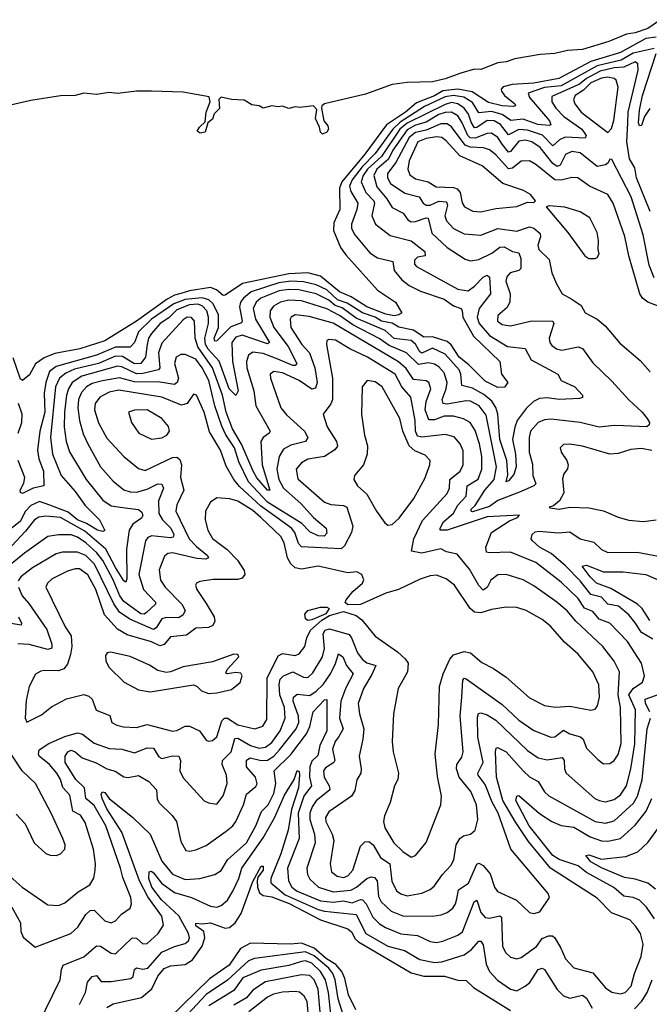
# Model space of a CAD drawing. Extents: x 1443846 to 1577407, y 839182 to 927291.
# Tile 251 of 256: x 1498952 to 1501932, y 915709 to 920374. Entities that reach past the tile are written whole.
import ezdxf

# ---------------------------------------------------------------- set-up
doc = ezdxf.new("R2010")
doc.units = 0

msp = doc.modelspace()

# ---------------------------------------------------------------- linework, layer by layer
at = {"layer": '0CON20XD'}
for points in [[(1501985, 920373.6), (1501925, 920331.7), (1501865, 920310.8), (1501824.4, 920305), (1501739.6, 920270.4), (1501615, 920232), (1501545, 920227), (1501485, 920213.1), (1501415, 920208.1), (1501295, 920187.7), (1501255, 920173.4), (1501215, 920169.6), (1501135, 920137.7), (1501105, 920139.7), (1501039.2, 920120.8), (1500966.1, 920093.9), (1500905, 920079.6), (1500785, 920075.7), (1500715, 920066.3), (1500588.7, 920021.3), (1500394.6, 919975), (1500382.1, 919965), (1500380.6, 919955), (1500391, 919895), (1500410.3, 919870.3), (1500413, 919855), (1500405, 919840.9), (1500385, 919831.9), (1500375, 919840.8), (1500371.2, 919865), (1500351.3, 919905), (1500358.9, 919948.9), (1500342.9, 919965), (1500278.1, 919958.1), (1500255, 919961.5), (1500225, 919952.3), (1500195.7, 919964.3), (1500175, 919960.5), (1500145, 919966.3), (1500105, 919953.8), (1500085, 919966.3), (1500050.3, 919970.3), (1500015, 919993), (1499955, 919995.8), (1499905, 920006.9), (1499893.9, 919995), (1499896.9, 919953.1), (1499873.1, 919926.9), (1499865, 919903.1), (1499842, 919885), (1499829.1, 919840.9), (1499806.2, 919836.2), (1499792.5, 919845), (1499802.9, 919865), (1499829.6, 919890.4), (1499834.7, 919935), (1499853.4, 919985), (1499848.5, 920008.5), (1499725, 920029.6), (1499575.2, 920034.8), (1499505, 920035.7), (1499415, 920023.8), (1499375, 920028.2), (1499315, 920018.5), (1499255, 920024.8), (1499215, 920014.5), (1499145, 920012.2), (1499005, 919990.5), (1498797.1, 919942.9)], [(1501965, 920290.2), (1501915, 920284.6), (1501795, 920218.8), (1501654.4, 920175.6), (1501503.8, 920095)], [(1501955, 920237), (1501855, 920214.6), (1501798.2, 920181.8), (1501684.8, 920155.2), (1501515, 920061), (1501435, 920052.2), (1501357.9, 920025), (1501364.7, 920005), (1501460, 919895), (1501465.4, 919875), (1501457.6, 919872.4), (1501403.5, 919876.5), (1501335, 919902.1), (1501276.5, 919896.5), (1501235, 919924.4), (1501185, 919938.8), (1501125, 919932.4), (1501095, 919980.8), (1501053.2, 920006.8), (1501005, 920015.2), (1500965, 920008.5), (1500867.8, 919962.2), (1500752.1, 919887.9), (1500718.6, 919855), (1500635, 919740), (1500573, 919677), (1500525.3, 919615), (1500513.4, 919585), (1500519.7, 919559.7), (1500551.9, 919505), (1500547.9, 919475), (1500521.8, 919405), (1500522.8, 919385), (1500537.5, 919355), (1500609.5, 919269.5), (1500645, 919245.3), (1500718.3, 919228.3), (1500724.8, 919184.8), (1500761.2, 919141.2), (1500795, 919114), (1500848.2, 919088.2), (1500960.2, 919050.2), (1501005, 919018.9), (1501040.6, 919005), (1501045.7, 918994.3), (1501050, 918965), (1501099.7, 918875), (1501224.4, 918754.4), (1501232.4, 918695), (1501261.4, 918655), (1501246.4, 918633.6), (1501215, 918631), (1501155, 918661.8), (1501078.1, 918738.1), (1501031.2, 918775), (1500993.6, 918833.6), (1500975, 918848.5), (1500905, 918871.6), (1500865, 918869.7), (1500815, 918902.8), (1500746.3, 918916.3), (1500715, 918935.9), (1500665, 918946), (1500635, 918963.7), (1500574.3, 918985), (1500501, 919031), (1500456.6, 919046.6), (1500405, 919093.9), (1500355, 919117.3), (1500295, 919132.2), (1500235, 919134.7), (1500177.8, 919127.8), (1500047.2, 919085), (1500010.6, 919055), (1499997.7, 919035), (1499992.8, 919012.8), (1500005.6, 918945), (1500002.4, 918937.6), (1499950.7, 918919.3), (1499885, 918851.8), (1499875, 918850), (1499872.8, 918865), (1499892.5, 918915), (1499892.5, 918975), (1499867.5, 919027.5), (1499846.4, 919046.4), (1499815.3, 919055.3), (1499735, 919048), (1499682.2, 919027.8), (1499575.1, 918955), (1499514.6, 918895), (1499495.1, 918844.9), (1499475, 918823.1), (1499405, 918822.6), (1499315, 918784.7), (1499125, 918731.5), (1499093.5, 918706.5), (1499075.1, 918655), (1499067.8, 918605), (1499070.5, 918515), (1499047.8, 918425), (1499035.9, 918335), (1499043.1, 918293.1), (1499065.3, 918234.7), (1499066, 918165), (1499015, 918154.7), (1498965, 918129.1), (1498955, 918134), (1498954.5, 918145), (1498972, 918178), (1498975.7, 918205), (1498945.1, 918285)], [(1501935, 919953.5), (1501909.2, 919915), (1501895, 919872.7), (1501885, 919871.5), (1501881.3, 919885), (1501884.9, 919945.1), (1501899.9, 920015), (1501964.2, 920214.2)], [(1501936.2, 919465), (1501871.6, 919625), (1501862.6, 919672.6), (1501838.2, 919715), (1501824.8, 919795.2), (1501829.5, 919885), (1501831, 919935), (1501879.6, 920135), (1501878.1, 920165), (1501865, 920174.7), (1501811.9, 920148.1), (1501765, 920146.2), (1501699.7, 920130.3), (1501635, 920095.6), (1501601.2, 920068.8), (1501470.3, 920009.7), (1501471, 919985), (1501490, 919955), (1501528, 919915), (1501613.2, 919855), (1501632.3, 919825), (1501628.1, 919811.9), (1501533.5, 919816.5), (1501507.5, 919805), (1501475, 919776.2), (1501426.3, 919826.3), (1501355, 919850.2), (1501315, 919854), (1501265, 919828.7), (1501227.9, 919877.9), (1501198, 919895), (1501163.8, 919896.2), (1501115, 919863.2), (1501105, 919862), (1501088.8, 919888.8), (1501076.4, 919926.4), (1501055.2, 919955.2), (1501025, 919974.9), (1500995, 919980.6), (1500965, 919972.5), (1500785, 919884.1), (1500751.6, 919855), (1500664.3, 919725), (1500598.2, 919665), (1500577.7, 919635), (1500568.5, 919605), (1500590.8, 919555), (1500628.5, 919515), (1500631.6, 919505), (1500617.8, 919445), (1500635.2, 919405.2), (1500705, 919351.8), (1500805, 919326.7), (1500870, 919275), (1500871.2, 919255), (1500835, 919248.2), (1500820, 919235), (1500820.5, 919215), (1500829.4, 919205), (1501025, 919096.6), (1501075, 919088.4), (1501105, 919110.6), (1501145, 919153.3), (1501165, 919162.7), (1501174.7, 919154.7), (1501180.9, 919075), (1501126.6, 919005), (1501117.5, 918965), (1501127, 918935), (1501175, 918877.8), (1501260.6, 918825), (1501345, 918815.5), (1501372.8, 918762.8), (1501498.1, 918695), (1501515, 918664.4), (1501580, 918635), (1501615.8, 918595), (1501615.5, 918584.5), (1501600.6, 918579.4), (1501505, 918574.4), (1501447.8, 918582.2), (1501411.6, 918578.4), (1501384.4, 918565), (1501348.9, 918531.1), (1501305.8, 918475), (1501295, 918443.1), (1501284.9, 918385.1), (1501298.6, 918315), (1501300.9, 918255), (1501290.4, 918219.6), (1501265, 918188.9), (1501253.7, 918183.7), (1501261.7, 918218.3), (1501257.2, 918285), (1501224.7, 918385), (1501214.6, 918505), (1501205, 918537.1), (1501186, 918566), (1501148.2, 918598.2), (1501095, 918627.7), (1501045, 918641.5), (1501040.4, 918695), (1501032.4, 918715), (1500965, 918789.8), (1500905, 918817.3), (1500855, 918793.4), (1500845, 918800), (1500825, 918836.1), (1500805, 918853.7), (1500724.1, 918864.1), (1500681, 918901), (1500545, 918959), (1500478.4, 919008.4), (1500445, 919020), (1500415, 919044.9), (1500355, 919074.4), (1500273.6, 919093.6), (1500225, 919096), (1500179.5, 919089.5), (1500092.5, 919055), (1500071.5, 919035), (1500056.7, 919005), (1500067.2, 918955), (1500134.5, 918845), (1500125, 918838.8), (1500115, 918841), (1500005, 918879.3), (1499975, 918869), (1499955.2, 918845), (1499958.9, 918755), (1499985.2, 918615), (1499975, 918592.7), (1499943.5, 918625), (1499896.6, 918756.6), (1499843.4, 918813.4), (1499830.7, 918835), (1499828.5, 918865), (1499844.9, 918935), (1499845.7, 918965), (1499838.3, 918995), (1499815, 919018.6), (1499795, 919026.3), (1499755, 919022.8), (1499695, 918998.7), (1499658, 918962), (1499616.3, 918933.7), (1499575, 918887.5), (1499561.6, 918865), (1499555.7, 918835), (1499548, 918775), (1499525, 918744.4), (1499495, 918742.6), (1499437.9, 918777.9), (1499405, 918779.6), (1499325.1, 918744.9), (1499212.1, 918717.9), (1499170.7, 918699.3), (1499139.6, 918675), (1499121.8, 918635), (1499097, 918395), (1499106.7, 918315), (1499148.9, 918215), (1499215, 918138.4), (1499262.4, 918072.4), (1499329.2, 918005), (1499355.5, 917954.5), (1499345, 917949.1), (1499319.5, 917955), (1499267.7, 917987.7), (1499225, 918003.9), (1499181.1, 918041.1), (1499095, 918074.6), (1499045, 918091), (1499005, 918071.6), (1498979.9, 918045), (1498953.5, 917996.5), (1498903.3, 917956.7)], [(1501503.8, 920095), (1501385, 920073.6), (1501283.4, 920066.6), (1501239.6, 920055), (1501230, 920045), (1501232.5, 920035), (1501246.6, 920015), (1501294.6, 919975), (1501298.6, 919965), (1501288.1, 919961.9), (1501235, 919965.4), (1501171.4, 919981.4), (1501092.6, 920032.6), (1501025, 920045.2), (1500955, 920036.1), (1500915, 920012.4), (1500829.9, 919980.1), (1500778.3, 919935), (1500688.5, 919875), (1500585, 919736.8), (1500476.2, 919605), (1500466, 919575), (1500466.5, 919475), (1500439.3, 919410.7), (1500436.7, 919375), (1500469.6, 919295), (1500495, 919260.4), (1500645, 919091.9), (1500731.2, 919035), (1500760, 918985), (1500745.7, 918975), (1500725, 918970.5), (1500685, 918978.7), (1500595, 919013.9), (1500520.4, 919060.4), (1500466.2, 919085), (1500375, 919158.6), (1500315, 919174.1), (1500225, 919170.4), (1500006.1, 919123.9), (1499925, 919068.6), (1499915, 919067.5), (1499884, 919094), (1499855, 919104.6), (1499755, 919088.7), (1499715, 919076.6), (1499685, 919068.9), (1499650.3, 919049.7), (1499505, 918945.9), (1499355, 918851.6), (1499236, 918815), (1499118, 918792), (1499068.3, 918771.7), (1499027.4, 918742.6), (1498998.2, 918691.8), (1498965, 918664.2), (1498955, 918671.2), (1498921.8, 918771.8)], [(1501735, 919838.6), (1501752.4, 919857.6), (1501764.5, 919895.5), (1501784.2, 920054.2), (1501775, 920086.9), (1501765, 920095.2), (1501735, 920101.5), (1501705, 920096), (1501655, 920073.9), (1501619.7, 920040.3), (1501581.4, 920015), (1501572.2, 919995), (1501579.2, 919975), (1501609.7, 919935), (1501735, 919838.6)], [(1501955, 919150), (1501931.2, 919211.2), (1501902.6, 919355), (1501845.5, 919535), (1501755, 919711.2), (1501745, 919713.3), (1501737.1, 919695), (1501724, 919686), (1501685, 919678.3), (1501605, 919743.5), (1501565, 919750), (1501534.6, 919735.4), (1501510.5, 919685), (1501495, 919678.3), (1501475, 919692.4), (1501415, 919767.7), (1501375.1, 919795.1), (1501345, 919802.3), (1501315, 919797.6), (1501275, 919748.8), (1501265, 919746.1), (1501236, 919784), (1501215, 919816.1), (1501185, 919835.6), (1501165, 919835.2), (1501107.1, 919812.9), (1501084.5, 919814.5), (1501073, 919825), (1501045, 919888.8), (1501025, 919918), (1500995.5, 919935.5), (1500965, 919934.7), (1500935, 919924.1), (1500875, 919888.6), (1500825, 919874), (1500785, 919852.2), (1500718, 919755), (1500697.2, 919712.8), (1500641.8, 919665), (1500628, 919635), (1500642.1, 919582.1), (1500690.2, 919525), (1500714, 919484), (1500766.7, 919456.7), (1500789.6, 919425), (1500805, 919416.3), (1500825, 919417.1), (1500875, 919435.2), (1500885, 919433.1), (1500902.1, 919362.1), (1500974.9, 919294.9), (1501059.9, 919239.9), (1501085, 919230.8), (1501125, 919237.9), (1501187.1, 919267.1), (1501225, 919295.3), (1501245, 919297.4), (1501285, 919275.3), (1501315, 919269.5), (1501323, 919243), (1501324, 919195), (1501314, 919186), (1501273.9, 919175), (1501256.7, 919155), (1501253.3, 919135), (1501272.5, 919075), (1501272.4, 919037.6), (1501259.6, 919010.4), (1501215, 918972), (1501213.3, 918945), (1501235, 918929.5), (1501275, 918923.9), (1501375, 918946.5), (1501475.9, 918945.9), (1501480.4, 918935), (1501457.8, 918865), (1501460.4, 918845), (1501470.6, 918830.6), (1501492.5, 918815), (1501518.1, 918808.1), (1501595, 918823.8), (1501615, 918815.5), (1501665, 918748.9), (1501755, 918661.8), (1501835, 918572.1), (1501898.5, 918515), (1501921.9, 918485), (1501932.9, 918465), (1501931.4, 918455), (1501920, 918445), (1501809.5, 918449.5), (1501765, 918452), (1501695, 918443.9), (1501605, 918465.8), (1501465, 918481.7), (1501435, 918478.1), (1501405, 918465.9), (1501370.2, 918425), (1501363.1, 918395), (1501363.2, 918325), (1501378.8, 918268.8), (1501381.1, 918215), (1501394.5, 918175), (1501385.6, 918165), (1501325, 918138), (1501215, 918095.4), (1501175, 918067.8), (1501095, 918042.4), (1501087.9, 918045), (1501089.2, 918055), (1501108.1, 918071.9), (1501153.7, 918145), (1501197.9, 918195), (1501208.8, 918255), (1501159.5, 918499.5), (1501126.7, 918545), (1501086, 918566), (1501065, 918568.3), (1500975, 918552.1), (1500956.4, 918555), (1500951.7, 918575), (1500971.1, 918625), (1500974.5, 918655), (1500960.5, 918700.5), (1500935, 918728.9), (1500915, 918741.3), (1500887.4, 918747.4), (1500839.5, 918739.5), (1500782.6, 918795), (1500701, 918831), (1500653.2, 918863.2), (1500528.6, 918928.6), (1500465, 918972.3), (1500405, 919003.3), (1500285, 919041.6), (1500225.7, 919044.3), (1500185.6, 919035), (1500153.8, 919016.2), (1500137.6, 918995), (1500135.2, 918965), (1500154.2, 918915), (1500222.5, 918825), (1500263.1, 918745), (1500255, 918735.5), (1500245, 918735.8), (1500165, 918769.3)], [(1501990.3, 919010.3), (1501924.8, 919034.8), (1501898.9, 919055), (1501886.8, 919075), (1501835.3, 919255), (1501816.5, 919346.5), (1501760.9, 919505), (1501735, 919545.5), (1501649.4, 919585), (1501594, 919624), (1501565, 919626.4), (1501515, 919613.1), (1501485, 919614.8), (1501395, 919688.3), (1501365, 919704.7), (1501325, 919703.8), (1501285, 919670.2), (1501265, 919667.6), (1501205, 919733.3), (1501175, 919757.4), (1501146.8, 919766.8), (1501085, 919769.4), (1501059.5, 919779.5), (1500995.6, 919865.5), (1500975, 919880), (1500945, 919879.7), (1500875, 919849.7), (1500825, 919839.6), (1500795.6, 919815), (1500732.3, 919697.7), (1500693.3, 919645), (1500693.3, 919625), (1500707.6, 919597.6), (1500775, 919552.4), (1500843.2, 919535), (1500860.8, 919505), (1500874.9, 919494.9), (1500895, 919495.2), (1500935, 919513.4), (1500971.3, 919511.3), (1500976.5, 919495), (1500964.4, 919444.4), (1500971.5, 919421.5), (1501005.4, 919385), (1501055, 919358.8), (1501135, 919352.2), (1501215, 919384.8), (1501305, 919372), (1501365, 919393), (1501385, 919385.8), (1501415, 919361.4), (1501416.5, 919345), (1501404.8, 919305), (1501408.2, 919285), (1501457.1, 919237.1), (1501470.6, 919175), (1501492.5, 919122.5), (1501520, 919075), (1501565, 919049.3), (1501609.2, 919019.2), (1501628, 918985), (1501685, 918955.5), (1501723.6, 918923.6), (1501791.7, 918841.7), (1501889.1, 918759.1), (1501935.7, 918705)], [(1501135, 919464.1), (1501205, 919478.9), (1501305, 919488.1), (1501355, 919509.2), (1501385, 919507.5), (1501392.5, 919515), (1501370, 919545), (1501336.7, 919565), (1501238.2, 919598.2), (1501140.6, 919680.6), (1501035, 919729.3), (1500970.2, 919800.2), (1500949.6, 919815), (1500925, 919818.8), (1500875, 919811.3), (1500836.5, 919795), (1500794.5, 919705), (1500788.9, 919665), (1500799, 919639), (1500825, 919619.5), (1500885, 919606.3), (1500922.4, 919582.4), (1501005, 919578.5), (1501022.1, 919572.1), (1501037.3, 919555), (1501045.6, 919505.6), (1501057.7, 919487.7), (1501096.6, 919466.6), (1501135, 919464.1)], [(1501675, 919242), (1501685, 919246.7), (1501694, 919265), (1501689.2, 919285), (1501691.7, 919328.3), (1501684.6, 919365), (1501649.6, 919435), (1501605, 919463.6), (1501532.5, 919485), (1501457.5, 919492.5), (1501443.3, 919486.7), (1501546.1, 919366.1), (1501626, 919255), (1501645, 919242.5), (1501675, 919242)], [(1500165, 918769.3), (1500105, 918792.6), (1500055, 918798.9), (1500035.6, 918784.4), (1500026, 918755), (1500027.7, 918725), (1500060.6, 918615), (1500069, 918545), (1500137.3, 918425), (1500132.9, 918415), (1500104.8, 918395.2), (1500093.9, 918375), (1500099, 918265), (1500135.3, 918145), (1500125.4, 918144.6), (1500075, 918203), (1500056.4, 918235), (1500002.2, 918362.2), (1499958.7, 918435), (1499929.9, 918515), (1499911.3, 918595), (1499865.1, 918725), (1499794.3, 918824.3), (1499782, 918865), (1499779.8, 918945), (1499765, 918963.2), (1499745, 918964.7), (1499725, 918952.2), (1499625, 918840.8), (1499609.4, 918795), (1499615.6, 918725), (1499608.2, 918715), (1499535, 918697.1), (1499505, 918696.4), (1499435, 918729.9), (1499415, 918732.3), (1499245.3, 918685), (1499201, 918655), (1499182.2, 918625), (1499172.8, 918595), (1499163.3, 918515), (1499162.8, 918445), (1499171.6, 918375), (1499187.1, 918327.1), (1499266.4, 918195), (1499345, 918097.1), (1499385, 918070.2), (1499451.2, 918061.2), (1499514, 918054), (1499530, 918040), (1499535.3, 918025), (1499528.1, 918011.9), (1499486.7, 917983.3), (1499470, 917955), (1499457.5, 917865), (1499459.4, 917725), (1499455, 917709.5), (1499445, 917714.7), (1499405, 917779), (1499359.9, 917865), (1499260, 917950), (1499145, 918015.6), (1499075, 918021.1), (1499042.3, 918017.7), (1499021.4, 918005), (1498980, 917950), (1498848.1, 917811.9)], [(1498915, 916168.8), (1498956.2, 916095), (1498957.9, 916055), (1498967.9, 916027.9), (1499025, 915980), (1499194.7, 916045.3), (1499227.7, 916075), (1499265, 916135.5), (1499285, 916153.8), (1499305, 916154.6), (1499355, 916104.5), (1499385, 916095.5), (1499405, 916105.5), (1499434, 916136), (1499474.3, 916165), (1499481.2, 916185), (1499477.4, 916215), (1499439.7, 916309.7), (1499428.4, 916355), (1499359, 916555), (1499305, 916651), (1499265.7, 916685), (1499258.1, 916735), (1499217, 916775), (1499167.8, 916855), (1499167.1, 916885), (1499180.4, 916905), (1499195, 916912.8), (1499215, 916905.3), (1499247.7, 916877.7), (1499313.9, 916853.9), (1499365, 916824.7), (1499404.2, 916814.3), (1499445, 916787.3), (1499465, 916783.6), (1499515, 916793.7), (1499563.6, 916765), (1499599.5, 916725), (1499603.3, 916683.3), (1499611.1, 916665), (1499673.6, 916603.6), (1499693.8, 916575), (1499715, 916481.2), (1499738.5, 916438.5), (1499755, 916435.5), (1499785, 916441.8), (1499835, 916462.3), (1499929.9, 916530.1), (1499961.2, 916555), (1499975, 916575.6), (1500010.9, 916655), (1500025.2, 916704.8), (1500069.4, 916740.6), (1500076.5, 916753.5), (1500068.2, 916785), (1500025.9, 916835), (1500025, 916865.7), (1500043.4, 916876.6), (1500095, 916864.1), (1500125, 916866.3), (1500154.5, 916885.5), (1500182.3, 916915), (1500260, 917015), (1500273.1, 917045), (1500271.9, 917075), (1500246.2, 917145), (1500248.4, 917165), (1500265, 917177.8), (1500325, 917172), (1500355, 917192.2), (1500387.8, 917225), (1500422.5, 917275), (1500446.7, 917323.3), (1500460.7, 917369.3), (1500481, 917355), (1500498.1, 917315), (1500530.3, 917275), (1500495, 917208.7), (1500472.2, 917145), (1500465.2, 917065.2), (1500482.5, 917015), (1500461.7, 916978.3), (1500445, 916953.6), (1500431.9, 916918.1), (1500443.8, 916865), (1500438, 916855), (1500399.8, 916830.2), (1500390.5, 916815), (1500392.9, 916785), (1500416.5, 916745), (1500420.5, 916725), (1500355, 916673.5), (1500335.9, 916645), (1500325.5, 916615), (1500325.2, 916585), (1500346.5, 916515), (1500350.9, 916475), (1500310.8, 916355), (1500313.7, 916325), (1500325, 916302.7), (1500366.2, 916265), (1500435, 916242.2), (1500519.8, 916250.2), (1500546, 916264), (1500595, 916306), (1500615, 916313.7), (1500630.7, 916310.7), (1500643.4, 916295), (1500650.8, 916220.8), (1500662.1, 916195), (1500710.8, 916150.8), (1500765, 916127.8), (1500905, 916126.9), (1500947.2, 916132.8), (1500975.6, 916144.4), (1501001.2, 916165), (1501014.7, 916185), (1501020.6, 916209.4), (1501028.5, 916251.5), (1501076.2, 916283.8), (1501115, 916372.9), (1501125, 916378.2), (1501145, 916366.8), (1501178.2, 916328.2), (1501198.8, 916265), (1501213.3, 916243.2), (1501303.4, 916203.4), (1501365, 916144.3), (1501385, 916140), (1501413.3, 916146.7), (1501459.2, 916215), (1501453.1, 916235), (1501275.9, 916445), (1501216, 916615), (1501187.7, 916667.7), (1501155, 916750.7), (1501121.4, 916795), (1501119.5, 916805), (1501145.9, 916855), (1501119.5, 916975), (1501119.1, 917069.1), (1501123.5, 917086.5), (1501135, 917090.9), (1501165, 917080.7), (1501205, 917055.7), (1501355, 916911.8), (1501405, 916877.5), (1501448, 916868), (1501519.1, 916879.1), (1501528.2, 916865), (1501530, 916825), (1501537.8, 916805), (1501674.6, 916685), (1501695, 916674.1), (1501725, 916668.8), (1501765, 916680), (1501795, 916701.6), (1501824, 916745), (1501845, 916824.2), (1501863.4, 916943.4), (1501866.8, 917105), (1501835.5, 917175), (1501854.8, 917205), (1501898.9, 917235), (1501909.4, 917265), (1501895.2, 917325.2), (1501828.6, 917428.6), (1501745, 917515.3), (1501695, 917533.8), (1501665, 917569.5), (1501625, 917586.7), (1501595, 917631.8), (1501515, 917709.4), (1501395, 917801.8), (1501275, 917851.8), (1501175, 917847.7), (1501161.9, 917851.9), (1501158, 917875), (1501185.4, 917945), (1501270.1, 917999.9), (1501308, 918015), (1501317.1, 918027.1), (1501165, 918018.3), (1500975.3, 917955.3), (1500942.5, 917955), (1500941.2, 917965), (1500957.2, 917995), (1501004.4, 918035.6), (1501025.9, 918074.1), (1501045.1, 918094.9), (1501065, 918117.1), (1501069.5, 918165), (1501122.4, 918197.6), (1501139.6, 918245), (1501139.5, 918305), (1501128.8, 918365), (1501107.4, 918427.4), (1501083.4, 918465), (1501052.9, 918482.9), (1501005, 918494.8), (1500961.2, 918495), (1500915, 918477.4), (1500888.8, 918478.8), (1500871.4, 918525), (1500876.4, 918565), (1500898.1, 918625), (1500888.2, 918655), (1500875, 918662.2), (1500815, 918668.5), (1500780.7, 918720.7), (1500745, 918752.6), (1500436.2, 918936.2), (1500321.8, 918968.2), (1500255, 918975.2), (1500236.9, 918965), (1500232.5, 918955), (1500235.2, 918915.2), (1500287.5, 918835), (1500323.4, 918795), (1500348.9, 918725), (1500359.8, 918655), (1500352.3, 918627.7), (1500335, 918622.9), (1500274.7, 918665), (1500195, 918700), (1500155, 918706.7), (1500136.9, 918695), (1500138.5, 918675), (1500188.2, 918535), (1500215, 918501.1), (1500300, 918425), (1500315.3, 918395), (1500305.2, 918374.8), (1500235, 918358.4), (1500200.4, 918339.6), (1500179.4, 918305), (1500168.4, 918245), (1500178.7, 918195), (1500200.4, 918155), (1500282, 918082), (1500342.5, 918015), (1500403, 917965), (1500405, 917940.6), (1500392.2, 917927.8), (1500365, 917929.3), (1500325, 917947), (1500286.6, 917986.6), (1500125, 918088.8), (1500035.4, 918185), (1499989, 918279), (1499968.2, 918345), (1499927.3, 918407.3), (1499908.6, 918448.6), (1499875.3, 918545), (1499847.6, 918665), (1499816, 918725), (1499785, 918765.2), (1499735, 918787.8), (1499715, 918787.5), (1499692.9, 918775), (1499685.3, 918745), (1499703.4, 918675), (1499697.8, 918655), (1499685, 918645.2), (1499615, 918655.8), (1499495, 918658.8), (1499425, 918677.4), (1499343.1, 918663.1), (1499295, 918649.5), (1499268.9, 918635), (1499245, 918607.2), (1499230.2, 918575), (1499226.8, 918535), (1499234.8, 918474.8), (1499251.9, 918411.9), (1499273.7, 918363.7), (1499334.7, 918255), (1499395, 918187.3), (1499445, 918145.9), (1499475, 918136.5), (1499505, 918135.2), (1499555, 918150), (1499605, 918174.7), (1499625, 918173.5), (1499631.9, 918155), (1499608.5, 918095), (1499610, 918035), (1499628.1, 918005), (1499667.4, 917965), (1499680.8, 917935), (1499678, 917922), (1499665, 917918.9), (1499575, 917928.3), (1499558.8, 917921.2), (1499547.4, 917905), (1499515.2, 917745), (1499538.3, 917675), (1499595.4, 917614.6), (1499595.4, 917605), (1499551.4, 917565), (1499541.7, 917558.3), (1499525, 917559.8), (1499445, 917616.9), (1499425.7, 917645), (1499395, 917720.3), (1499345, 917811.3), (1499317.5, 917847.5), (1499265, 917895.1), (1499225, 917922.4), (1499195, 917932.7), (1499135, 917933.9), (1499085, 917925.7), (1498975, 917847), (1498863.1, 917755)], [(1498906.4, 916315), (1498963.1, 916265), (1499085, 916180.4), (1499135, 916177.5), (1499165, 916189.5), (1499228.3, 916241.7), (1499284, 916275), (1499302.3, 916307.7), (1499309.7, 916345), (1499311.4, 916375), (1499301.1, 916445), (1499261.4, 916571.4), (1499240, 916605), (1499203.6, 916625), (1499189.8, 916699.8), (1499155.8, 916735.8), (1499145.2, 916775.1), (1499127.5, 916805), (1499092.5, 916845), (1499044.7, 916885), (1499040.3, 916895), (1499044.7, 916915), (1499089.3, 916945), (1499165, 916977.6), (1499225.3, 916995.3), (1499249.2, 916989.2), (1499305, 916946.3), (1499375, 916920.5), (1499435, 916918.8), (1499495, 916900), (1499555, 916924.1), (1499585, 916922.7), (1499611, 916881), (1499624, 916874), (1499675, 916886.8), (1499705, 916884.4), (1499712.9, 916865), (1499709.4, 916815), (1499725, 916782.2), (1499825, 916673.3), (1499845, 916663.3), (1499885, 916657.8), (1499915, 916696.7), (1499934.1, 916755), (1499930.8, 916795), (1499909.6, 916845), (1499911.2, 916865), (1499953, 916905), (1499970.9, 916969.1), (1499985, 916970.5), (1500045, 916935.9), (1500085, 916923), (1500115, 916928.1), (1500145, 916949.4), (1500185, 917004.7), (1500207.6, 917065), (1500205.8, 917115), (1500183.3, 917175), (1500179.2, 917225), (1500185, 917249.7), (1500201.2, 917265), (1500245, 917284.8), (1500295, 917258.7), (1500315, 917257.2), (1500339.7, 917280.3), (1500384.9, 917355.1), (1500395.2, 917394.8), (1500387.7, 917465), (1500398.1, 917481.9), (1500417.4, 917487.4), (1500510.7, 917460.7), (1500522.6, 917445), (1500550.5, 917375), (1500573.5, 917345), (1500595, 917327.6), (1500636.9, 917315), (1500618.6, 917271.4), (1500578.4, 917205), (1500554.1, 917135), (1500559.6, 917085), (1500580, 917015), (1500576.3, 916965), (1500558.2, 916885), (1500568.8, 916825), (1500565.8, 916804.2), (1500548, 916772), (1500538.3, 916721.7), (1500522.9, 916695), (1500415, 916620.8), (1500398.6, 916595), (1500400.2, 916575), (1500430.8, 916515), (1500438.4, 916485), (1500421.9, 916375), (1500427.6, 916337.6), (1500455, 916315.9), (1500485, 916309.8), (1500505, 916318.1), (1500529.3, 916345), (1500565, 916459.2), (1500585, 916479.3), (1500605, 916481.4), (1500624.1, 916465), (1500659.3, 916405), (1500704.5, 916374.5), (1500712.5, 916292.5), (1500735, 916246.8), (1500755, 916232.8), (1500785, 916223.5), (1500855, 916236), (1500895, 916253.8), (1500915, 916270.5), (1500952.7, 916325), (1500993, 916367), (1501005.9, 916394.1), (1501018.3, 916465), (1501034.4, 916495.6), (1501052.8, 916507.2), (1501086, 916515), (1501106.9, 916535), (1501120.7, 916585), (1501113.7, 916655), (1501087.3, 916717.3), (1501032.3, 916785), (1501019.2, 916825), (1501020.6, 916845), (1501045, 916880), (1501051.2, 916905), (1501036, 917075), (1501045.2, 917165), (1501049.6, 917245), (1501055, 917254.3), (1501065, 917250.5), (1501235, 917129.7), (1501315, 917055.3), (1501385, 917005.8), (1501465, 916974.1), (1501485, 916976.1), (1501525, 917007.5), (1501555, 916990.6), (1501606.1, 916976.1), (1501618, 916965), (1501635, 916923.1), (1501688.3, 916868.3), (1501715, 916848.6), (1501745, 916850), (1501765, 916864.4), (1501785, 916892.2), (1501798.5, 916945), (1501794.8, 917114.8), (1501784.2, 917175), (1501791.2, 917285), (1501765, 917334.5), (1501712.5, 917405), (1501584.2, 917524.2), (1501543.6, 917573.6), (1501493.9, 917615), (1501385, 917692.4), (1501335, 917719.4), (1501255, 917745.9), (1501215, 917744.1), (1501181.8, 917718.2), (1501165, 917683.1), (1501145, 917671.8), (1501125, 917693.6), (1501081.3, 917771.3), (1501022.2, 917842.2), (1500972.1, 917852.1), (1500945, 917866.4), (1500855, 917847.2), (1500806.7, 917856.7), (1500817.6, 917915), (1500858.3, 918001.7), (1500975, 918129.1), (1500986.5, 918155), (1500987.1, 918195), (1501036, 918235), (1501051.2, 918265), (1501050.9, 918330.9), (1501036.7, 918365), (1501007.9, 918397.9), (1500965, 918409.3), (1500855, 918396.5), (1500835, 918401.4), (1500825.8, 918425), (1500823.1, 918475), (1500802.6, 918585), (1500760.2, 918635), (1500729.4, 918695), (1500598.4, 918775), (1500514.2, 918814.2), (1500446.9, 918855), (1500415, 918858.6), (1500405.9, 918854.1), (1500404.3, 918835.7), (1500431.6, 918675), (1500431.7, 918575), (1500425, 918554.5), (1500388.2, 918505), (1500407.8, 918445), (1500451.2, 918375), (1500456.8, 918353.2), (1500444, 918336), (1500395, 918304.8), (1500315, 918291.1), (1500285.5, 918275), (1500260, 918245), (1500268.5, 918198.5)], [(1500695, 917979.2), (1500715, 917982.9), (1500748.1, 918011.9), (1500817.1, 918105), (1500870.1, 918199.9), (1500893.3, 918265), (1500894.4, 918285), (1500871.3, 918311.3), (1500821.6, 918331.6), (1500795.4, 918355.4), (1500765.9, 918425), (1500751.7, 918485), (1500667.9, 918635), (1500635, 918658.2), (1500595.7, 918664.3), (1500573.3, 918635), (1500569.1, 918505), (1500583.8, 918405), (1500598, 918355), (1500597.2, 918315), (1500579.6, 918265), (1500536, 918215), (1500532.9, 918195), (1500550, 918165), (1500595.2, 918125.2), (1500640.5, 918045), (1500679.7, 917989.7), (1500695, 917979.2)], [(1500268.5, 918198.5), (1500395, 918088.7), (1500425, 918076.4), (1500485, 918071.8), (1500500.5, 918065), (1500529.2, 917975), (1500521.8, 917945), (1500488.6, 917881.4), (1500473.2, 917866.8), (1500285, 917876.8), (1500271.9, 917891.9), (1500254.8, 917945), (1500238.8, 917965), (1500091.3, 918071.3), (1499991.8, 918161.8), (1499965.5, 918195), (1499928.7, 918258.7), (1499902.3, 918335), (1499850.9, 918420.9), (1499825.7, 918515), (1499789.2, 918595), (1499775, 918600), (1499744.8, 918555.2), (1499717.6, 918547.6), (1499625, 918585.2), (1499421, 918619), (1499375, 918609), (1499331.5, 918585), (1499309.4, 918555), (1499305.8, 918525), (1499325, 918464.4), (1499365, 918391.8), (1499445, 918303.8), (1499515, 918247.7), (1499545, 918238.5), (1499675, 918300.3), (1499695, 918300.5), (1499709.6, 918289.6), (1499717.1, 918265), (1499712.7, 918205), (1499729.4, 918145), (1499695.3, 918075), (1499690.8, 918045), (1499754.5, 917914.5), (1499788, 917878), (1499841.1, 917835), (1499845.5, 917825), (1499832.6, 917817.4), (1499790.5, 917820.5), (1499675, 917847.5), (1499652.5, 917845), (1499637.4, 917832.6), (1499612.7, 917767.3), (1499618.6, 917718.6), (1499639.7, 917685), (1499718.9, 917605), (1499735.3, 917574.7), (1499725.4, 917555), (1499705, 917540.4), (1499645, 917541.2), (1499625.4, 917535), (1499597.7, 917492.3), (1499585.1, 917484.9), (1499473.7, 917533.7), (1499425, 917567.2), (1499396.7, 917606.7), (1499306.4, 917795), (1499265.1, 917835.1), (1499225, 917851.7), (1499155, 917850.6), (1499125, 917842.9), (1499012.2, 917777.8), (1498958, 917735), (1498944.7, 917715)], [(1498944.4, 918415), (1498961.5, 918465), (1498963.6, 918505), (1498945.6, 918555)], [(1499575, 918387.3), (1499625, 918392.1), (1499648.1, 918405), (1499661.1, 918425), (1499656.4, 918446.4), (1499625, 918483.8), (1499555, 918525.6), (1499495, 918524.4), (1499466.7, 918515), (1499480.5, 918465), (1499515.6, 918415), (1499575, 918387.3)], [(1501943.4, 918333.4), (1501895, 918342.4), (1501845, 918336.8), (1501785, 918318.7), (1501745, 918315.9), (1501615, 918353.9), (1501555, 918362.5), (1501525, 918361.4), (1501509.2, 918345), (1501514.3, 918325), (1501542.2, 918285), (1501547.3, 918265), (1501544.6, 918245.4), (1501527.8, 918222.2), (1501520.6, 918199.4), (1501527, 918133), (1501506.2, 918093.8), (1501479.1, 918070.9), (1501457.5, 918065), (1501460.7, 918060.7), (1501505, 918055.7), (1501555.5, 918064.5), (1501645, 918061.8), (1501715, 918046.4), (1501785, 918017.5), (1501835, 918003.5), (1501903.2, 917996.8)], [(1500805, 916405.8), (1500825, 916414.2), (1500876, 916476), (1500945.5, 916655), (1500947.9, 916695), (1500928.7, 916788.7), (1500918.9, 916895), (1500934.6, 917035), (1500938.5, 917215), (1500955.4, 917275), (1500988.1, 917345), (1501004.6, 917365), (1501055, 917381.2), (1501084.8, 917374.8), (1501139.1, 917329.1), (1501195, 917300), (1501255, 917259.1), (1501365, 917161.5), (1501435, 917125.5), (1501486.2, 917116.2), (1501555, 917122.2), (1501655, 917103.3), (1501675, 917108), (1501687.2, 917122.8), (1501696, 917164), (1501693.5, 917223.5), (1501664.6, 917285), (1501595, 917368.5), (1501529.6, 917425), (1501462.9, 917502.9), (1501425, 917532.1), (1501349.2, 917575), (1501305, 917588.8), (1501255, 917590), (1501185, 917579.3), (1501135, 917563.6), (1501105, 917567.5), (1501083.8, 917583.8), (1501010, 917695), (1500970, 917725), (1500925, 917741.9), (1500895, 917739), (1500846.8, 917723.2), (1500745.2, 917674.8), (1500685, 917656.6), (1500565, 917603.1), (1500505, 917602.5), (1500493, 917613), (1500496.7, 917625), (1500529.2, 917665), (1500574, 917705), (1500580.5, 917719.5), (1500571.2, 917745), (1500547.7, 917757.7), (1500505, 917753.8), (1500365, 917784.7), (1500285, 917771.3), (1500255, 917777), (1500235.6, 917795.6), (1500219, 917825), (1500203, 917895), (1500188.1, 917925), (1500093.7, 918015), (1500055, 918048), (1499985, 918092.8), (1499946.8, 918103.2), (1499885, 918108.1), (1499855, 918088.6), (1499831.1, 918045), (1499830.4, 918005), (1499843.1, 917955), (1499865, 917916.7), (1499933.8, 917863.8), (1499983.5, 917813.5), (1500014.7, 917765), (1500018, 917745), (1500005, 917728.2), (1499985, 917721.2), (1499867.7, 917722.3), (1499805, 917712.9), (1499788.8, 917705), (1499784.3, 917695), (1499790.6, 917675), (1499835, 917608.5), (1499871.8, 917545), (1499875.7, 917524.3), (1499866.3, 917503.7), (1499845.6, 917494.4), (1499785, 917490.5), (1499741.6, 917458.4), (1499665, 917450.5), (1499635, 917413.5), (1499615, 917407.6), (1499575, 917425.7), (1499460.4, 917460.4), (1499415, 917487.1), (1499353.1, 917555), (1499312.7, 917675), (1499275, 917743.8), (1499235, 917771.8), (1499215, 917772.4), (1499178.1, 917761.9), (1499105, 917724.6), (1499083.5, 917705), (1499075.5, 917685), (1499167.2, 917497.2), (1499194.8, 917455), (1499198.3, 917405), (1499193.1, 917366.9), (1499178.7, 917321.3), (1499161, 917299), (1499135, 917289.7), (1499069.3, 917290.7), (1499051.7, 917288.3), (1499026.4, 917273.6), (1498996.4, 917215), (1498982.2, 917147.8), (1498978.6, 917065), (1498985, 917046.7), (1499055, 917080.9), (1499101.7, 917118.3), (1499173.7, 917156.3), (1499255, 917176.6), (1499278.8, 917168.8), (1499295, 917155.6), (1499313.1, 917103.1), (1499378, 917078), (1499387.5, 917045), (1499411.3, 917031.3), (1499443.6, 917023.6), (1499505, 917021.2), (1499555, 917035.3), (1499675, 917003.3), (1499695, 917006.2), (1499735, 917026.7), (1499755, 917027.2), (1499802.2, 917005), (1499835, 916960.8), (1499845, 916955.7), (1499865, 916958.9), (1499885, 916977.1), (1499908.2, 917051.8), (1499920.5, 917065), (1499935, 917064.8), (1499985, 917033.6), (1500065, 917014.7), (1500102.9, 917027.1), (1500122, 917058), (1500123.1, 917255), (1500175, 917360.3), (1500195, 917370.6), (1500255, 917361.6), (1500275, 917369.5), (1500302.1, 917405), (1500310.6, 917445), (1500329, 917481), (1500381.5, 917528.5), (1500418.7, 917551.3), (1500485, 917570), (1500545, 917550.9), (1500571, 917531), (1500635, 917453.6), (1500739.8, 917379.8), (1500776.5, 917346.5), (1500789.7, 917325), (1500787.3, 917285), (1500743.5, 917205), (1500720.9, 917085), (1500715.5, 916955), (1500719.6, 916905), (1500744.5, 916805), (1500741.1, 916775), (1500726, 916744), (1500705.4, 916665), (1500677.8, 916602.2), (1500673.8, 916575), (1500679.6, 916545), (1500723.4, 916475), (1500765, 916432.7), (1500805, 916405.8)], [(1501903.2, 917996.8), (1501965, 918004.4)], [(1501948.4, 917438.4), (1501895, 917471.4), (1501865, 917516.1), (1501835.1, 917555.1), (1501785.6, 917595.5), (1501735, 917604.4), (1501705, 917638.1), (1501655, 917651.1), (1501605, 917715.6), (1501535, 917786.6), (1501467.6, 917845), (1501411.8, 917875), (1501378.2, 917905), (1501372.8, 917915), (1501377.5, 917935), (1501392.2, 917947.8), (1501408.8, 917951.2), (1501502.5, 917942.5), (1501555, 917947.8), (1501605, 917914.7), (1501669.3, 917899.3), (1501705, 917864.6), (1501735, 917849.7), (1501875, 917851.9), (1501975, 917831.8)], [(1501935, 917527), (1501898.1, 917585), (1501876.5, 917605), (1501749.9, 917679.9), (1501682, 917705), (1501651.3, 917735), (1501614.5, 917785), (1501635, 917790), (1501715, 917757.4), (1501807.3, 917757.3), (1501915, 917745.3), (1502035, 917693.7)], [(1498945.8, 917685), (1498964.2, 917645), (1498995, 917608.6), (1499079.6, 917485), (1499104.6, 917415.4), (1499103.9, 917396.1), (1499085, 917390.5), (1498996.7, 917413.3), (1498943, 917417)], [(1500315, 917527.8), (1500305, 917536.2), (1500302.2, 917557.8), (1500315, 917574.3), (1500375, 917590.5), (1500405, 917590.8), (1500416.7, 917585), (1500400.8, 917559.2), (1500335, 917530.5), (1500315, 917527.8)], [(1498946.8, 917545), (1498961.2, 917515), (1498958.6, 917505), (1498875, 917520)], [(1499845, 917181.4), (1499885, 917184.4), (1499955, 917201.4), (1499995, 917234), (1500005.5, 917265), (1499998, 917278), (1499975, 917281.1), (1499934.2, 917274.2), (1499928.3, 917278.3), (1499934, 917295), (1499988.8, 917355), (1499985, 917366.7), (1499965, 917368), (1499865, 917331.4), (1499725, 917308.6), (1499666.3, 917283.7), (1499645, 917280.9), (1499605, 917290.9), (1499565.9, 917315.9), (1499475, 917357.3), (1499382.1, 917377.9), (1499365.6, 917374.4), (1499358.7, 917361.3), (1499359.4, 917335), (1499375, 917304.2), (1499446, 917235), (1499515, 917199.2), (1499569.1, 917189.1), (1499775, 917222.5), (1499792.5, 917215), (1499812.5, 917195), (1499845, 917181.4)], [(1501934.2, 917095), (1501913.8, 917135), (1501911.9, 917155), (1502015, 917191.2)], [(1500325, 917025.4), (1500340.8, 917095), (1500395, 917151.1), (1500405, 917152.9), (1500404.9, 917005), (1500372.9, 916935), (1500362.7, 916887.3), (1500335, 916860.4), (1500325.1, 916835), (1500322.9, 916785), (1500333, 916745), (1500297.3, 916695), (1500270.3, 916615), (1500274.1, 916495), (1500219, 916355), (1500224.8, 916295), (1500240, 916265), (1500265.3, 916245), (1500375, 916200.3), (1500435, 916193.6), (1500485, 916199.6), (1500525, 916190), (1500565, 916206.1), (1500575, 916204.8), (1500592, 916185), (1500622.5, 916122.5), (1500655, 916090.3), (1500683.5, 916073.5), (1500755, 916043.6), (1500834.2, 916035), (1500895, 916006.7), (1500925, 916002.7), (1500955, 916008.2), (1501025, 916037.2), (1501046.9, 916053.1), (1501102.7, 916195), (1501115, 916202.9), (1501135, 916143.8), (1501155, 916121.1), (1501175, 916116.7), (1501225, 916127.9), (1501232.9, 916122.9), (1501236.6, 915985), (1501250.4, 915955), (1501275, 915933.3), (1501305, 915924.5), (1501325, 915930.5), (1501397.1, 915982.9), (1501425, 916020.6), (1501455, 916034.2), (1501473.3, 916033.3), (1501485, 916023.6), (1501513.3, 915975), (1501535, 915924.4), (1501575, 915882.5), (1501665, 915858.2), (1501725, 915787.3), (1501755, 915766.2), (1501795, 915758.9), (1501818.1, 915765), (1501845.3, 915795), (1501861.6, 915855), (1501894, 915936), (1501902.9, 915995), (1501890.5, 916045), (1501868.7, 916078.7), (1501838.9, 916108.9), (1501752.7, 916142.7), (1501685, 916212), (1501463.6, 916353.6), (1501360.6, 916480.6), (1501296.2, 916575), (1501237.9, 916675), (1501208.1, 916785), (1501204.4, 916905.6), (1501207.2, 916922.8), (1501213.3, 916926.7), (1501255, 916905.7), (1501335, 916815.8), (1501365, 916786.4), (1501406.5, 916765), (1501435, 916715.5), (1501456.6, 916696.6), (1501675, 916576.1), (1501725, 916567.6), (1501765, 916578.8), (1501857.3, 916662.7), (1501875.2, 916695), (1501897.4, 916772.6), (1501922, 917015), (1501936.8, 917065)], [(1499040.7, 915615), (1499142.7, 915825), (1499149.2, 915875), (1499158.2, 915895), (1499255.2, 915934.8), (1499315, 915986.2), (1499335, 915984.7), (1499385, 915952.3), (1499405, 915949.2), (1499485, 916024.7), (1499505, 916022.7), (1499535, 915995.4), (1499555, 915996.9), (1499607.1, 916045), (1499633.3, 916085), (1499625, 916127.1), (1499558.2, 916218.2), (1499518.2, 916295), (1499435.7, 916525), (1499364.9, 916635), (1499341.7, 916685), (1499337.1, 916705), (1499344.5, 916715.5), (1499355, 916712.2), (1499374.8, 916684.8), (1499487.7, 916595), (1499568.8, 916515), (1499625, 916387.9), (1499675.7, 916325.7), (1499735, 916300), (1499805, 916305.3), (1499875, 916324.6), (1499905, 916342.7), (1499935.6, 916394.4), (1500025.6, 916475), (1500069.5, 916555), (1500096.6, 916623.4), (1500127.5, 916655), (1500155, 916707.7), (1500163.6, 916755), (1500156.1, 916815), (1500235, 916893), (1500308.7, 916991.3), (1500325, 917025.4)], [(1498935, 916610.6), (1498977.1, 916565), (1499020.8, 916475), (1499075, 916424.3), (1499095.8, 916415.8), (1499125, 916414.2), (1499145, 916422), (1499165, 916443.8), (1499166.7, 916465), (1499155.6, 916495), (1499101.2, 916615), (1499027.1, 916755), (1498963.8, 916815), (1498915, 916888.9)], [(1499235, 915707.8), (1499264.1, 915765), (1499272.2, 915815), (1499295, 915841.5), (1499315, 915845.4), (1499337.9, 915817.9), (1499385, 915816.9), (1499477.9, 915832.1), (1499488.3, 915841.7), (1499495.9, 915874.1), (1499505, 915882.3), (1499535, 915876.5), (1499558.6, 915881.4), (1499625, 915956.2), (1499685, 915983.9), (1499735, 915996.9), (1499750.2, 916009.8), (1499755.9, 916025), (1499751, 916045), (1499705, 916128.1), (1499622.9, 916205), (1499578.1, 916265), (1499563.2, 916305), (1499565, 916336.9), (1499575, 916340.6), (1499585, 916332.6), (1499623.3, 916283.3), (1499685, 916239), (1499765.5, 916215.5), (1499855, 916174.2), (1499885, 916170.3), (1499905, 916177.1), (1499935, 916202.3), (1499961.1, 916245), (1499989.8, 916305), (1500004, 916355), (1500105, 916498.4), (1500157.9, 916592.1), (1500205, 916700.6), (1500250.7, 916775), (1500265, 916816.2), (1500275, 916812.5), (1500276.4, 916796.4), (1500271, 916735), (1500238.1, 916631.9), (1500223.1, 916535), (1500188, 916422), (1500140.8, 916305), (1500140.6, 916285), (1500208, 916228), (1500365, 916158.5), (1500395, 916150.2), (1500545, 916134.3), (1500590.4, 916045), (1500693.8, 915985), (1500773.8, 915963.8), (1500845, 915922), (1500915, 915906.7), (1500949.1, 915910.9), (1501055, 915944.2), (1501090.3, 915969.7), (1501125, 916007.8), (1501135, 916008.6), (1501145, 915991.2), (1501159.4, 915899.4), (1501175.2, 915865.2), (1501213.3, 915823.3), (1501275, 915781.2), (1501305, 915772.7), (1501345, 915794.7), (1501366.8, 915813.2), (1501405, 915873.9), (1501425, 915881.1), (1501436.2, 915875), (1501495, 915778.8), (1501525, 915749.6), (1501555, 915738.4), (1501615, 915753.3), (1501635, 915738.8), (1501660.9, 915690.9)], [(1501956.1, 916115), (1501919.1, 916169.1), (1501885, 916202.6), (1501855, 916215.2), (1501811.4, 916221.4), (1501763.3, 916263.3), (1501635, 916333.4), (1501595, 916365.5), (1501505, 916395.1), (1501475, 916414.5), (1501362.8, 916555), (1501299.5, 916675), (1501304.2, 916695.8), (1501315, 916697.9), (1501412.5, 916612.5), (1501470.4, 916575), (1501515, 916555.7), (1501575, 916547.8), (1501652, 916502), (1501705, 916483.5), (1501735, 916482.3), (1501795.5, 916494.5), (1501865, 916558.2), (1501917.4, 916625), (1501943.3, 916685)], [(1501961.5, 916255), (1501925, 916283.1), (1501865, 916302.9), (1501815, 916309.4), (1501705, 916355.2), (1501655.4, 916385), (1501631.9, 916415), (1501645, 916418.2), (1501705, 916397.5), (1501820.9, 916409.1), (1501877.8, 916432.2), (1501924.3, 916475.7), (1501975.4, 916545)], [(1499365, 915694), (1499395, 915711.4), (1499528.8, 915741.2), (1499576.7, 915783.2), (1499605, 915843.1), (1499635, 915879.5), (1499665, 915891.6), (1499735, 915897.5), (1499769.2, 915920.8), (1499815.9, 915985), (1499828.9, 916025), (1499824, 916054), (1499785, 916080.5), (1499785, 916094), (1499815, 916090), (1499855, 916096.1), (1499925, 916069.5), (1499945, 916073.4), (1499972.3, 916095), (1500000.4, 916139.6), (1500055, 916290.6), (1500095, 916364.3), (1500103.6, 916363.6), (1500103.8, 916345), (1500078.9, 916311.1), (1500076.2, 916293.8), (1500077.3, 916265), (1500087.3, 916237.3), (1500104.9, 916224.9), (1500145, 916217.9), (1500227.2, 916187.2), (1500375, 916109.9), (1500505, 916066.9), (1500522.8, 916052.8), (1500539.5, 916019.5), (1500555, 916005.4), (1500805, 915858.9), (1500865, 915843), (1500962.1, 915842.1), (1501025, 915823.3), (1501065, 915822.2), (1501099.3, 915789.3), (1501275, 915679.5)], [(1500542.7, 915682.7), (1500507.8, 915755), (1500491.2, 915831.2), (1500477.2, 915865), (1500447.8, 915897.8), (1500403.6, 915925), (1500346.1, 915976.1), (1500285, 915998.7), (1500234.1, 915994.1), (1500045, 915998.6), (1499996.6, 915973.4), (1499943.5, 915895), (1499849.9, 915830.1), (1499657.7, 915642.3)], [(1500482, 915665), (1500459.8, 915735), (1500444.8, 915825.2), (1500433.7, 915855), (1500415, 915880.7), (1500345, 915939.4), (1500305, 915958.6), (1500063.5, 915926.5), (1500035, 915914.8), (1499935, 915823), (1499835, 915756.2), (1499703, 915615)], [(1500424.1, 915665), (1500413.2, 915765), (1500398.6, 915825), (1500375.4, 915865), (1500335, 915904.6), (1500305.2, 915914.8), (1500285, 915912.9), (1500225, 915892.8), (1500095, 915871.2), (1500008.2, 915835), (1499965, 915774.8), (1499847.6, 915702.4)], [(1500375.6, 915655), (1500365, 915781.5), (1500345, 915825.3), (1500325, 915845.7), (1500285, 915848.4), (1500115, 915815.2), (1500055, 915776), (1500025, 915739.8), (1499965, 915705.2)], [(1501861.5, 915688.5), (1501896.5, 915725), (1501920.9, 915765), (1501945.2, 915825)], [(1500321, 915635), (1500312.5, 915722.5), (1500298, 915748), (1500276.5, 915766.5), (1500255, 915770.7), (1500195, 915767.1), (1500152.6, 915757.4), (1500125, 915742.6), (1500036.4, 915673.6)]]:
    msp.add_lwpolyline(points, dxfattribs=at)

doc.saveas('drawing.dxf')
